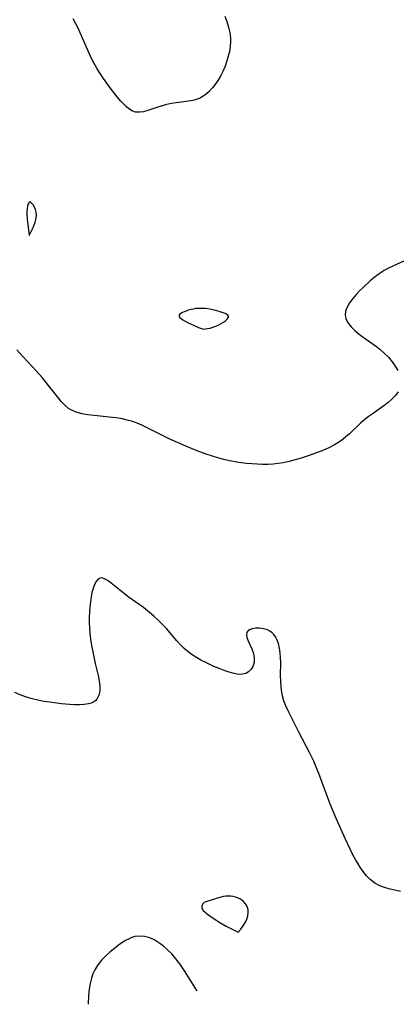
# Model space of a CAD drawing. Header units: inches. Extents: x 1073367 to 1082519, y 1569854 to 1574957.
# Tile 60 of 256: x 1075916 to 1076024, y 1572386 to 1572668. Entities that reach past the tile are written whole.
import ezdxf

# ---------------------------------------------------------------- set-up
doc = ezdxf.new("R2010")
doc.units = ezdxf.units.IN
doc.header["$MEASUREMENT"] = 0
doc.layers.add('CGG_CurvaNivelLidar_v1', color=7, linetype='Continuous', lineweight=30, true_color=0x008008)

msp = doc.modelspace()

# ---------------------------------------------------------------- linework, layer by layer
at = {"layer": 'CGG_CurvaNivelLidar_v1'}
for points in [[(1075974.6472, 1572669.4892, 68), (1075975.2429, 1572667.8902, 68), (1075975.7401, 1572666.2845, 68), (1075976.1028, 1572664.6713, 68), (1075976.2785, 1572663.1883, 68), (1075976.2945, 1572662.1345, 68), (1075976.1891, 1572660.7362, 68), (1075975.9642, 1572659.3401, 68), (1075975.6417, 1572657.9508, 68), (1075975.2379, 1572656.5736, 68), (1075974.6978, 1572655.0474, 68), (1075974.0628, 1572653.562, 68), (1075973.4569, 1572652.3708, 68), (1075972.7869, 1572651.2261, 68), (1075972.0604, 1572650.1345, 68), (1075971.0989, 1572648.884, 68), (1075970.0568, 1572647.7545, 68), (1075968.9255, 1572646.7815, 68), (1075967.6895, 1572646.0108, 68), (1075967.2898, 1572645.8244, 68), (1075965.8231, 1572645.334, 68), (1075964.2661, 1572645.0188, 68), (1075959.9235, 1572644.428, 68), (1075957.9236, 1572644.0358, 68), (1075957.0119, 1572643.8045, 68), (1075955.4288, 1572643.3246, 68), (1075952.5659, 1572642.3552, 68), (1075951.2781, 1572642.003, 68), (1075950.1269, 1572641.8396, 68), (1075949.0285, 1572641.9092, 68), (1075947.9867, 1572642.2698, 68), (1075947.0039, 1572642.885, 68), (1075946.4037, 1572643.3875, 68), (1075945.8166, 1572643.9572, 68), (1075944.7899, 1572645.0836, 68), (1075943.7635, 1572646.3235, 68), (1075941.7554, 1572648.9081, 68), (1075939.8287, 1572651.5348, 68), (1075938.6415, 1572653.2982, 68), (1075937.892, 1572654.5318, 68), (1075937.168, 1572655.8209, 68), (1075936.4763, 1572657.1403, 68), (1075935.1857, 1572659.8506, 68), (1075933.1156, 1572664.6711, 68), (1075932.5256, 1572665.9633, 68), (1075931.9028, 1572667.239, 68), (1075931.1124, 1572668.7255, 68)], [(1076026.198, 1572599.2072, 68.5), (1076021.65, 1572597.0724, 68.5), (1076020.3975, 1572596.4113, 68.5), (1076019.1883, 1572595.6714, 68.5), (1076018.2278, 1572594.9799, 68.5), (1076017.3055, 1572594.2326, 68.5), (1076016.3982, 1572593.4376, 68.5), (1076014.3254, 1572591.5221, 68.5), (1076013.3282, 1572590.5395, 68.5), (1076012.3801, 1572589.5429, 68.5), (1076011.3411, 1572588.3361, 68.5), (1076010.4429, 1572587.1176, 68.5), (1076009.737, 1572585.8937, 68.5), (1076009.3128, 1572584.7586, 68.5), (1076009.1778, 1572583.6729, 68.5), (1076009.3945, 1572582.4949, 68.5), (1076010.0033, 1572581.3121, 68.5), (1076010.8655, 1572580.2171, 68.5), (1076011.9312, 1572579.1563, 68.5), (1076013.15, 1572578.1328, 68.5), (1076014.3179, 1572577.2614, 68.5), (1076018.1511, 1572574.5547, 68.5), (1076019.1125, 1572573.8162, 68.5), (1076020.4086, 1572572.685, 68.5), (1076021.5847, 1572571.4768, 68.5), (1076022.6416, 1572570.2064, 68.5), (1076023.5652, 1572568.8966, 68.5), (1076024.2526, 1572567.7188, 68.5)], [(1076024.369, 1572561.5701, 68.5), (1076023.5766, 1572560.4875, 68.5), (1076022.605, 1572559.4588, 68.5), (1076021.4813, 1572558.4802, 68.5), (1076020.2548, 1572557.5431, 68.5), (1076016.9177, 1572555.1932, 68.5), (1076015.8234, 1572554.3728, 68.5), (1076014.7537, 1572553.5133, 68.5), (1076013.7163, 1572552.615, 68.5), (1076010.4118, 1572549.5182, 68.5), (1076009.2677, 1572548.5327, 68.5), (1076008.0774, 1572547.6081, 68.5), (1076007.1138, 1572546.9464, 68.5), (1076006.1141, 1572546.3403, 68.5), (1076004.459, 1572545.4945, 68.5), (1076002.7396, 1572544.756, 68.5), (1076000.9784, 1572544.0856, 68.5), (1075998.5126, 1572543.2137, 68.5), (1075996.5287, 1572542.5449, 68.5), (1075994.8301, 1572542.0187, 68.5), (1075993.1181, 1572541.5559, 68.5), (1075991.3889, 1572541.1856, 68.5), (1075989.9471, 1572540.9684, 68.5), (1075988.4941, 1572540.8232, 68.5), (1075986.9797, 1572540.738, 68.5), (1075985.4606, 1572540.7177, 68.5), (1075983.931, 1572540.7629, 68.5), (1075982.4013, 1572540.8624, 68.5), (1075980.8733, 1572541.0042, 68.5), (1075978.5873, 1572541.293, 68.5), (1075977.5769, 1572541.4623, 68.5), (1075976.5697, 1572541.657, 68.5), (1075974.7201, 1572542.0734, 68.5), (1075972.8823, 1572542.5541, 68.5), (1075971.0579, 1572543.093, 68.5), (1075969.2503, 1572543.6897, 68.5), (1075966.6759, 1572544.6555, 68.5), (1075963.4646, 1572545.9921, 68.5), (1075958.6695, 1572548.0757, 68.5), (1075956.1389, 1572549.2856, 68.5), (1075952.1907, 1572551.3009, 68.5), (1075950.845, 1572551.9551, 68.5), (1075949.4934, 1572552.5515, 68.5), (1075948.6773, 1572552.8685, 68.5), (1075947.8766, 1572553.1349, 68.5), (1075947.0383, 1572553.3694, 68.5), (1075945.2199, 1572553.7653, 68.5), (1075943.3637, 1572554.0593, 68.5), (1075941.4879, 1572554.2873, 68.5), (1075937.1568, 1572554.7389, 68.5), (1075935.3571, 1572554.9678, 68.5), (1075933.6196, 1572555.2735, 68.5), (1075931.9744, 1572555.7192, 68.5), (1075930.459, 1572556.3799, 68.5), (1075929.793, 1572556.7952, 68.5), (1075928.6746, 1572557.7199, 68.5), (1075927.6499, 1572558.8088, 68.5), (1075926.6731, 1572560.0093, 68.5), (1075924.0493, 1572563.3992, 68.5), (1075922.2788, 1572565.5632, 68.5), (1075921.3628, 1572566.6324, 68.5), (1075919.4327, 1572568.7754, 68.5), (1075916.573, 1572571.8028, 68.5), (1075914.9144, 1572573.6151, 68.5)], [(1076025.0519, 1572418.0679, 69), (1076021.7571, 1572418.8658, 69), (1076020.4408, 1572419.2299, 69), (1076019.1739, 1572419.6918, 69), (1076017.6758, 1572420.483, 69), (1076016.3253, 1572421.5104, 69), (1076015.2776, 1572422.5994, 69), (1076014.3204, 1572423.8214, 69), (1076013.5884, 1572424.8712, 69), (1076012.8843, 1572425.9703, 69), (1076012.2106, 1572427.1124, 69), (1076011.3875, 1572428.6415, 69), (1076010.6038, 1572430.2161, 69), (1076009.1617, 1572433.3074, 69), (1076006.6518, 1572438.86, 69), (1076005.8979, 1572440.6306, 69), (1076004.7927, 1572443.4474, 69), (1076001.6326, 1572451.9523, 69), (1076001.0831, 1572453.3351, 69), (1076000.1428, 1572455.5115, 69), (1075998.9198, 1572458.0256, 69), (1075995.9749, 1572463.6177, 69), (1075993.7511, 1572468.0388, 69), (1075992.798, 1572469.9982, 69), (1075992.1604, 1572471.3985, 69), (1075991.6034, 1572472.8116, 69), (1075991.1695, 1572474.253, 69), (1075990.9662, 1572475.241, 69), (1075990.7663, 1572476.8356, 69), (1075990.6753, 1572478.4584, 69), (1075990.6542, 1572480.0966, 69), (1075990.6759, 1572483.8382, 69), (1075990.6323, 1572485.2378, 69), (1075990.5225, 1572486.5997, 69), (1075990.3159, 1572487.9733, 69), (1075990.0088, 1572489.2618, 69), (1075989.5931, 1572490.4354, 69), (1075989.2126, 1572491.1968, 69), (1075988.7474, 1572491.861, 69), (1075988.2072, 1572492.394, 69), (1075987.589, 1572492.8273, 69), (1075986.8951, 1572493.1739, 69), (1075985.7811, 1572493.5253, 69), (1075984.6375, 1572493.6957, 69), (1075983.5283, 1572493.6987, 69), (1075982.5198, 1572493.5359, 69), (1075981.6841, 1572493.1969, 69), (1075981.3646, 1572492.9623, 69), (1075981.1647, 1572492.7468, 69), (1075981.0015, 1572492.4853, 69), (1075980.8426, 1572491.8832, 69), (1075980.9502, 1572491.0251, 69), (1075981.3394, 1572490.0221, 69), (1075982.4117, 1572487.7715, 69), (1075982.8663, 1572486.3963, 69), (1075983.0795, 1572485.154, 69), (1075983.0568, 1572483.9413, 69), (1075982.7645, 1572482.8599, 69), (1075982.2255, 1572481.9148, 69), (1075981.4642, 1572481.1662, 69), (1075980.6309, 1572480.7173, 69), (1075979.6801, 1572480.468, 69), (1075978.6501, 1572480.4208, 69), (1075977.3132, 1572480.6306, 69), (1075975.8999, 1572481.0414, 69), (1075974.4725, 1572481.5344, 69), (1075972.9927, 1572482.0977, 69), (1075971.487, 1572482.7235, 69), (1075969.3381, 1572483.7235, 69), (1075967.8007, 1572484.526, 69), (1075966.5371, 1572485.2546, 69), (1075965.3053, 1572486.0404, 69), (1075964.12, 1572486.8934, 69), (1075962.9978, 1572487.8267, 69), (1075961.8912, 1572488.9099, 69), (1075960.8428, 1572490.0672, 69), (1075957.8661, 1572493.5508, 69), (1075956.7208, 1572494.7844, 69), (1075955.5284, 1572495.9796, 69), (1075954.2913, 1572497.1302, 69), (1075953.0098, 1572498.2277, 69), (1075951.262, 1572499.586, 69), (1075946.8944, 1572502.7003, 69), (1075945.8172, 1572503.5083, 69), (1075942.0085, 1572506.5935, 69), (1075941.1359, 1572507.2629, 69), (1075940.3297, 1572507.7855, 69), (1075939.5896, 1572508.1006, 69), (1075938.9188, 1572508.1376, 69), (1075938.2755, 1572507.8031, 69), (1075937.7132, 1572507.1354, 69), (1075937.2282, 1572506.2072, 69), (1075936.8224, 1572505.076, 69), (1075936.6062, 1572504.2696, 69), (1075936.4193, 1572503.4098, 69), (1075936.0741, 1572501.2471, 69), (1075935.9158, 1572499.8254, 69), (1075935.8002, 1572498.3616, 69), (1075935.732, 1572496.8679, 69), (1075935.7179, 1572495.3163, 69), (1075935.7663, 1572493.7528, 69), (1075935.8857, 1572492.1581, 69), (1075936.0742, 1572490.5667, 69), (1075936.3779, 1572488.7004, 69), (1075936.7405, 1572486.8546, 69), (1075937.4497, 1572483.5781, 69), (1075938.2697, 1572480.0601, 69), (1075938.5747, 1572478.5019, 69), (1075938.7497, 1572477.0143, 69), (1075938.7428, 1572475.6299, 69), (1075938.5112, 1572474.4459, 69), (1075938.0324, 1572473.4687, 69), (1075937.5782, 1572472.9479, 69), (1075937.0206, 1572472.5312, 69), (1075936.3131, 1572472.2014, 69), (1075935.5123, 1572471.975, 69), (1075934.2933, 1572471.7889, 69), (1075932.9613, 1572471.7135, 69), (1075931.545, 1572471.724, 69), (1075930.067, 1572471.8019, 69), (1075927.7528, 1572472.0102, 69), (1075924.3738, 1572472.4193, 69), (1075922.6744, 1572472.6813, 69), (1075920.9841, 1572472.9971, 69), (1075919.3144, 1572473.3842, 69), (1075917.3864, 1572473.9623, 69), (1075915.8727, 1572474.5332, 69), (1075914.4063, 1572475.194, 69)], [(1075966.7017, 1572389.4832, 69.5), (1075966.5843, 1572389.6644, 69.5), (1075963.2426, 1572395.011, 69.5), (1075962.4873, 1572396.1827, 69.5), (1075961.6998, 1572397.3247, 69.5), (1075960.5795, 1572398.7755, 69.5), (1075959.3832, 1572400.141, 69.5), (1075958.1224, 1572401.4104, 69.5), (1075957.0805, 1572402.3331, 69.5), (1075956.0217, 1572403.1434, 69.5), (1075954.5741, 1572404.0505, 69.5), (1075953.0795, 1572404.7425, 69.5), (1075951.5502, 1572405.1651, 69.5), (1075950.1968, 1572405.266, 69.5), (1075948.8543, 1572405.1055, 69.5), (1075947.9035, 1572404.8253, 69.5), (1075946.9727, 1572404.4266, 69.5), (1075946.1695, 1572403.9955, 69.5), (1075945.3765, 1572403.5048, 69.5), (1075944.1496, 1572402.6481, 69.5), (1075942.9399, 1572401.7117, 69.5), (1075941.7518, 1572400.7208, 69.5), (1075940.4553, 1572399.5555, 69.5), (1075939.2449, 1572398.3105, 69.5), (1075938.2011, 1572396.9932, 69.5), (1075937.3194, 1572395.5639, 69.5), (1075936.7762, 1572394.4029, 69.5), (1075936.3462, 1572393.1849, 69.5), (1075935.9699, 1572391.6393, 69.5), (1075935.7183, 1572390.0389, 69.5), (1075935.5418, 1572388.269, 69.5), (1075935.3822, 1572385.6747, 69.5)]]:
    msp.add_polyline3d(points, dxfattribs=at)
for points in [[(1075918.5, 1572606.4468, 68.5), (1075919.5895, 1572608.796, 68.5), (1075920.1959, 1572610.2677, 68.5), (1075920.4401, 1572611.0752, 68.5), (1075920.5202, 1572611.4754, 68.5), (1075920.5807, 1572612.322, 68.5), (1075920.5062, 1572613.1613, 68.5), (1075920.4126, 1572613.5684, 68.5), (1075920.2907, 1572613.9249, 68.5), (1075919.9717, 1572614.6014, 68.5), (1075919.592, 1572615.2311, 68.5), (1075919.1911, 1572615.7637, 68.5), (1075918.9963, 1572615.96, 68.5), (1075918.8109, 1572616.0866, 68.5), (1075918.6398, 1572616.1195, 68.5), (1075918.4913, 1572616.0427, 68.5), (1075918.3586, 1572615.8764, 68.5), (1075918.1321, 1572615.3597, 68.5), (1075917.8861, 1572614.3261, 68.5), (1075917.796, 1572613.2876, 68.5), (1075917.8121, 1572612.4847, 68.5), (1075917.9182, 1572611.1813, 68.5)], [(1075968.5, 1572579.5773, 68.5), (1075969.0151, 1572579.6186, 68.5), (1075969.6268, 1572579.7228, 68.5), (1075970.3889, 1572579.8928, 68.5), (1075971.2404, 1572580.1384, 68.5), (1075972.0631, 1572580.441, 68.5), (1075972.872, 1572580.801, 68.5), (1075973.6287, 1572581.1959, 68.5), (1075974.2944, 1572581.6014, 68.5), (1075974.8294, 1572581.9921, 68.5), (1075975.211, 1572582.35, 68.5), (1075975.4916, 1572582.6928, 68.5), (1075975.654, 1572583.0174, 68.5), (1075975.6619, 1572583.3156, 68.5), (1075975.4808, 1572583.5879, 68.5), (1075975.1459, 1572583.8322, 68.5), (1075974.7008, 1572584.0559, 68.5), (1075974.1775, 1572584.2642, 68.5), (1075972.9827, 1572584.6462, 68.5), (1075971.6788, 1572584.9867, 68.5), (1075970.3227, 1572585.2718, 68.5), (1075969.1041, 1572585.4509, 68.5), (1075967.9295, 1572585.5349, 68.5), (1075966.8113, 1572585.5155, 68.5), (1075966.2594, 1572585.4627, 68.5), (1075965.561, 1572585.3472, 68.5), (1075964.8785, 1572585.1886, 68.5), (1075964.2164, 1572584.9983, 68.5), (1075962.9897, 1572584.5525, 68.5), (1075962.4547, 1572584.3061, 68.5), (1075962.0033, 1572584.0466, 68.5), (1075961.6714, 1572583.774, 68.5), (1075961.5086, 1572583.4863, 68.5), (1075961.5507, 1572583.1986, 68.5), (1075961.7546, 1572582.8987, 68.5), (1075962.0821, 1572582.5902, 68.5), (1075962.5651, 1572582.2482, 68.5), (1075963.9547, 1572581.4697, 68.5), (1075965.6015, 1572580.6918, 68.5), (1075967.0923, 1572580.0794, 68.5)], [(1075978.5, 1572406.4236, 69.5), (1075979.1887, 1572407.2321, 69.5), (1075979.6268, 1572407.8187, 69.5), (1075980.0919, 1572408.515, 69.5), (1075980.5378, 1572409.2934, 69.5), (1075980.9172, 1572410.1266, 69.5), (1075981.2053, 1572411.0611, 69.5), (1075981.3437, 1572411.9742, 69.5), (1075981.3235, 1572412.8093, 69.5), (1075981.1391, 1572413.5139, 69.5), (1075980.843, 1572414.11, 69.5), (1075980.4574, 1572414.6593, 69.5), (1075979.9959, 1572415.1549, 69.5), (1075979.4861, 1572415.5743, 69.5), (1075978.9247, 1572415.9325, 69.5), (1075978.3204, 1572416.2244, 69.5), (1075977.679, 1572416.4439, 69.5), (1075977.0114, 1572416.5976, 69.5), (1075976.3273, 1572416.691, 69.5), (1075975.6347, 1572416.7242, 69.5), (1075974.9402, 1572416.6925, 69.5), (1075974.2377, 1572416.5899, 69.5), (1075972.8538, 1572416.2415, 69.5), (1075969.1722, 1572415.066, 69.5), (1075968.7138, 1572414.8688, 69.5), (1075968.3498, 1572414.5663, 69.5), (1075968.1072, 1572414.1732, 69.5), (1075968.0303, 1572413.8967, 69.5), (1075968.0159, 1572413.6062, 69.5), (1075968.0684, 1572413.3085, 69.5), (1075968.188, 1572413.0155, 69.5), (1075968.369, 1572412.7376, 69.5), (1075968.986, 1572412.0921, 69.5), (1075969.4272, 1572411.7164, 69.5), (1075970.9681, 1572410.5847, 69.5), (1075972.321, 1572409.7029, 69.5), (1075973.2083, 1572409.1673, 69.5), (1075975.0715, 1572408.1295, 69.5)]]:
    msp.add_polyline3d(points, close=True, dxfattribs=at)

doc.saveas('drawing.dxf')
